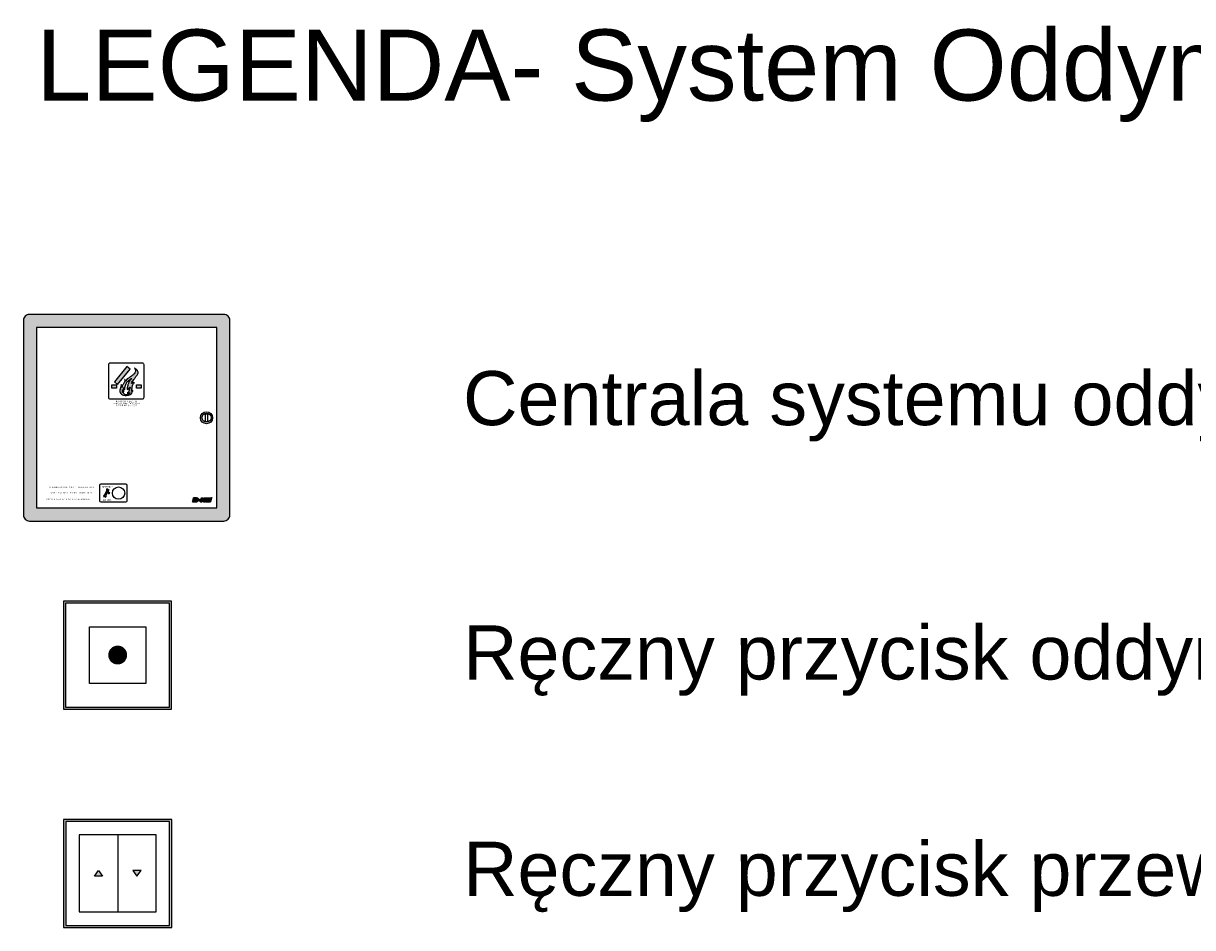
# Model space of a CAD drawing. Header units: millimetres. Extents: x 2709036 to 2756280, y 168165 to 192362.
# Tile 48 of 192: x 2714822 to 2715201, y 185043 to 185335. Entities that reach past the tile are written whole.
import ezdxf
from ezdxf.enums import TextEntityAlignment as Align

# ---------------------------------------------------------------- set-up
doc = ezdxf.new("R2010")
doc.units = ezdxf.units.MM
doc.header["$MEASUREMENT"] = 0
doc.layers.add('D+H Urządzenia', color=30, linetype='Continuous')
doc.layers.add('D+H_TABELKA', color=7, linetype='Continuous', lineweight=13)
doc.styles.add('Arial', font='arial.ttf')
doc.styles.get("Standard").update_dxf_attribs({"font": 'arial.ttf'})

# ---------------------------------------------------------------- blocks, each defined once
blk = doc.blocks.new('_rt45')
at = {"layer": 'D+H Urządzenia'}
h = blk.add_hatch(color=256, dxfattribs=at)
h.dxf.hatch_style = 1
h.paths.add_polyline_path([(25.34, 24.93), (12.84, 24.93), (0.34, 24.93), (-12.16, 24.93), (-24.66, 24.93), (-24.66, 12.43), (-24.66, -0.07), (-24.66, -12.57), (-24.66, -25.07), (-12.16, -25.07), (0.34, -25.07), (12.84, -25.07), (25.34, -25.07), (25.34, -12.57), (25.34, -0.07), (25.34, 12.43)])
h.paths.add_polyline_path([(-23.66, 23.93), (-12.16, 23.93), (0.34, 23.93), (12.84, 23.93), (24.34, 23.93), (24.34, 12.43), (24.34, -0.07), (24.34, -12.57), (24.34, -24.07), (12.84, -24.07), (0.34, -24.07), (-12.16, -24.07), (-23.66, -24.07), (-23.66, -12.57), (-23.66, -0.07), (-23.66, 12.43)], flags=16)
h.paths.add_polyline_path([(-12.7, 13.08), (13.49, 13.08), (13.49, -13.11), (-12.7, -13.11)], flags=0)
h.paths.add_polyline_path([(2.58, -0.02, -1), (-1.79, -0.02, -1)], flags=0)
for points in [[(-24.66, 24.93), (-24.66, 12.43), (-24.66, -0.07), (-24.66, -12.57), (-24.66, -25.07), (-12.16, -25.07), (0.34, -25.07), (12.84, -25.07), (25.34, -25.07), (25.34, -12.57), (25.34, -0.07), (25.34, 12.43), (25.34, 24.93), (12.84, 24.93), (0.34, 24.93), (-12.16, 24.93)], [(-23.66, 23.93), (-23.66, 12.43), (-23.66, -0.07), (-23.66, -12.57), (-23.66, -24.07), (-12.16, -24.07), (0.34, -24.07), (12.84, -24.07), (24.34, -24.07), (24.34, -12.57), (24.34, -0.07), (24.34, 12.43), (24.34, 23.93), (12.84, 23.93), (0.34, 23.93), (-12.16, 23.93)], [(-12.7, 13.08), (13.49, 13.08), (13.49, -13.11), (-12.7, -13.11)]]:
    blk.add_lwpolyline(points, close=True, dxfattribs=at)
at = {"layer": 'D+H Urządzenia', "const_width": 4.36}
blk.add_lwpolyline([(-1.79, -0.02, 1), (2.58, -0.02, 1)], format="xyb", close=True, dxfattribs=at)
blk = doc.blocks.new('_lt')
at = {"layer": 'D+H Urządzenia'}
h = blk.add_hatch(color=256, dxfattribs=at)
h.dxf.hatch_style = 1
h.paths.add_polyline_path([(25.02, 24.63), (12.52, 24.63), (0.02, 24.63), (-12.48, 24.63), (-24.98, 24.63), (-24.98, 12.13), (-24.98, -0.37), (-24.98, -12.87), (-24.98, -25.37), (-12.48, -25.37), (0.02, -25.37), (12.52, -25.37), (25.02, -25.37), (25.02, -12.87), (25.02, -0.37), (25.02, 12.13)])
h.paths.add_polyline_path([(-23.98, 23.63), (-12.48, 23.63), (0.02, 23.63), (12.52, 23.63), (24.02, 23.63), (24.02, 12.13), (24.02, -0.37), (24.02, -12.87), (24.02, -24.37), (12.52, -24.37), (0.02, -24.37), (-12.48, -24.37), (-23.98, -24.37), (-23.98, -12.87), (-23.98, -0.37), (-23.98, 12.13)], flags=16)
h.paths.add_polyline_path([(-13.02, 12.78), (13.17, 12.78), (13.17, -13.41), (-13.02, -13.41)], flags=0)
h.paths.add_polyline_path([(2.26, -0.31, -1), (-2.11, -0.31, -1)], flags=0)
h = blk.add_hatch(color=256, dxfattribs=at)
h.dxf.hatch_style = 1
h.paths.add_polyline_path([(-8.88, 1.09), (-10.77, -1.58), (-6.99, -1.58)])
h.paths.add_polyline_path([(10.81, 1.09), (7.03, 1.09), (8.92, -1.58)])
for p, q in [((17.82, 17.56), (-17.78, 17.56)), ((-17.78, 17.56), (-17.78, -18.04)), ((0.02, 17.56), (0.02, -18.04)), ((17.82, -18.04), (17.82, 17.56)), ((-10.77, -1.58), (-8.88, 1.09)), ((-8.88, 1.09), (-6.99, -1.58)), ((7.03, 1.09), (8.92, -1.58)), ((10.81, 1.09), (7.03, 1.09)), ((8.92, -1.58), (10.81, 1.09)), ((-6.99, -1.58), (-10.77, -1.58)), ((-17.78, -18.04), (17.82, -18.04))]:
    blk.add_line(p, q, dxfattribs=at)
for points in [[(-24.98, 24.63), (-24.98, 12.13), (-24.98, -0.37), (-24.98, -12.87), (-24.98, -25.37), (-12.48, -25.37), (0.02, -25.37), (12.52, -25.37), (25.02, -25.37), (25.02, -12.87), (25.02, -0.37), (25.02, 12.13), (25.02, 24.63), (12.52, 24.63), (0.02, 24.63), (-12.48, 24.63)], [(-23.98, 23.63), (-23.98, 12.13), (-23.98, -0.37), (-23.98, -12.87), (-23.98, -24.37), (-12.48, -24.37), (0.02, -24.37), (12.52, -24.37), (24.02, -24.37), (24.02, -12.87), (24.02, -0.37), (24.02, 12.13), (24.02, 23.63), (12.52, 23.63), (0.02, 23.63), (-12.48, 23.63)]]:
    blk.add_lwpolyline(points, close=True, dxfattribs=at)

msp = doc.modelspace()

# ---------------------------------------------------------------- hatches: boundary and pattern name
at = {"layer": 'D+H Urządzenia'}
h = msp.add_hatch(color=256, dxfattribs=at)
h.dxf.hatch_style = 1
h.paths.add_polyline_path([(2714889.26, 185239.04, 0.414214), (2714887.3, 185241), (2714824.38, 185241, 0.414214), (2714822.42, 185239.04), (2714822.42, 185176.12, 0.414214), (2714824.38, 185174.16), (2714887.3, 185174.16, 0.414214), (2714889.26, 185176.12)])
h.paths.add_polyline_path([(2714826.63, 185236.78), (2714885.04, 185236.78), (2714885.04, 185178.37), (2714826.63, 185178.37)], flags=16)
h.paths.add_polyline_path([(2714850.48, 185225.22), (2714860.97, 185225.22, -0.414214), (2714861.49, 185224.7), (2714861.49, 185214.21, -0.414214), (2714860.97, 185213.69), (2714850.48, 185213.69, -0.414214), (2714849.96, 185214.21), (2714849.96, 185224.7, -0.414214)], flags=0)
h.paths.add_polyline_path([(2714851, 185218.26), (2714852.55, 185218.26), (2714852.55, 185217.16), (2714851, 185217.16)], flags=0)
h.paths.add_polyline_path([(2714851.9, 185219.17), (2714855.96, 185224.13), (2714856.96, 185223.31), (2714852.9, 185218.35)], flags=0)
edge = h.paths.add_edge_path(flags=0)
edge.add_spline(control_points=[(2714855.77, 185215.03), (2714855.88, 185215.01), (2714855.33, 185215), (2714855.14, 185215.16), (2714854.86, 185215.47), (2714854.45, 185215.73), (2714854.52, 185216.14), (2714854.45, 185216.87), (2714854.57, 185216.4), (2714854.59, 185216.12), (2714854.83, 185216.08), (2714854.92, 185215.87), (2714854.98, 185216.1), (2714854.84, 185216.2), (2714854.88, 185216.45), (2714854.88, 185216.68), (2714854.91, 185216.95), (2714854.83, 185217.12), (2714854.75, 185217.47), (2714854.93, 185217.06), (2714855.08, 185216.93), (2714855.11, 185216.69), (2714855.32, 185216.68), (2714855.28, 185216.89), (2714855.24, 185217.12), (2714855.29, 185217.42), (2714855.34, 185217.85), (2714855.51, 185218.22), (2714855.71, 185218.61), (2714855.81, 185218.94), (2714856.03, 185219.17), (2714856.27, 185219.32), (2714856.41, 185219.54), (2714856.63, 185219.78), (2714856.94, 185219.86), (2714857.12, 185220.09), (2714857.29, 185220.22), (2714857.42, 185220.3), (2714857.63, 185220.3), (2714857.26, 185220.09), (2714857.16, 185219.89), (2714857, 185219.67), (2714856.79, 185219.49), (2714856.66, 185219.22), (2714856.54, 185218.95), (2714856.38, 185218.64), (2714856.22, 185218.33), (2714856.21, 185217.91), (2714856.08, 185217.54), (2714856.04, 185217.17), (2714856.04, 185216.89), (2714856.06, 185216.74), (2714856.11, 185216.6), (2714856.25, 185216.68), (2714856.32, 185216.81), (2714856.46, 185216.92), (2714856.5, 185217.09), (2714856.63, 185217.13), (2714856.71, 185217.23), (2714856.78, 185217.31), (2714856.84, 185217.39), (2714857.03, 185217.46), (2714856.85, 185217.24), (2714856.93, 185217.06), (2714856.77, 185216.88), (2714856.72, 185216.66), (2714856.67, 185216.41), (2714856.61, 185216.14), (2714856.43, 185215.99), (2714856.36, 185215.81), (2714856.23, 185215.73), (2714856.14, 185215.65), (2714855.94, 185215.64), (2714856.23, 185215.59), (2714856.36, 185215.6), (2714856.56, 185215.62), (2714856.77, 185215.64), (2714856.89, 185215.7), (2714857.01, 185215.81), (2714857, 185215.65), (2714856.81, 185215.64), (2714856.82, 185215.43), (2714856.62, 185215.34), (2714856.38, 185215.24), (2714856.14, 185215.09), (2714855.95, 185215.05), (2714855.87, 185215.03)], knot_values=[0, 0, 0, 0, 1.800162, 3.365266, 5.203077, 7.889107, 9.690416, 12.288294, 13.524282, 14.883426, 16.445036, 16.805398, 17.437394, 18.513683, 19.412948, 20.915057, 22.213996, 23.257253, 24.27626, 25.66469, 26.967807, 28.133325, 28.533361, 29.537537, 30.24408, 32.55089, 33.865139, 36.964574, 38.618785, 40.587244, 42.214471, 43.354359, 44.774983, 46.188683, 48.247554, 49.378515, 50.518403, 51.503231, 51.703248, 53.399689, 54.399199, 55.758662, 57.385889, 58.638124, 60.292335, 61.856589, 64.009166, 65.52123, 68.187507, 69.997126, 71.196146, 72.3133, 72.536765, 73.16922, 73.949898, 75.012462, 75.682857, 76.403831, 76.969311, 77.609327, 78.033438, 78.665893, 79.426955, 80.63014, 81.659082, 82.607077, 84.135588, 85.621134, 86.683699, 87.626567, 88.407372, 88.99038, 89.50031, 90.52017, 91.220233, 92.125843, 93.441228, 94.247347, 94.69452, 94.894356, 96.098143, 96.607646, 97.747535, 98.955761, 100.744452, 101.981429, 101.981429, 101.981429, 101.981429], degree=3, periodic=0)
edge.add_spline(control_points=[(2714855.87, 185215.03), (2714855.83, 185215.03), (2714855.73, 185215.07), (2714855.77, 185215.03), (2714855.77, 185215.03)], knot_values=[0, 0, 0, 0, 0.554295, 0.621672, 0.621672, 0.621672, 0.621672], degree=3, periodic=0)
h.paths.add_polyline_path([(2714859.03, 185218.26), (2714860.58, 185218.26), (2714860.58, 185217.16), (2714859.03, 185217.16)], flags=0)
h.paths.add_polyline_path([(2714847.47, 185186.09), (2714855.62, 185186.09, -0.414214), (2714856.01, 185185.69), (2714856.01, 185180.73, -0.414214), (2714855.62, 185180.33), (2714847.47, 185180.33, -0.414214), (2714847.07, 185180.73), (2714847.07, 185185.69, -0.414214)], flags=0)
h.paths.add_polyline_path([(2714849.62, 185184.62), (2714849.52, 185184.29, 0.370464), (2714849.9, 185184.17), (2714850, 185184.5, -0.48578), (2714849.91, 185183.88, 0.134724), (2714849.83, 185183.81), (2714849.14, 185182.6, 0.276123), (2714849.14, 185182.4, -0.513918), (2714848.89, 185181.8), (2714848.99, 185182.13, 0.370464), (2714848.61, 185182.25), (2714848.51, 185181.92, -0.48578), (2714848.61, 185182.54, 0.134724), (2714848.68, 185182.61), (2714849.38, 185183.82, 0.276123), (2714849.37, 185184.02, -0.513918)], flags=0)
h.paths.add_polyline_path([(2714855.22, 185183.21, -1), (2714851.24, 185183.21, -1)], flags=0)
h.paths.add_polyline_path([(2714849.93, 185183.51), (2714850.45, 185183.21), (2714849.93, 185182.91)], flags=0)
h.paths.add_polyline_path([(2714883.67, 185207.58, -1), (2714879.75, 185207.58, -1)], flags=0)
h.paths.add_polyline_path([(2714883.18, 185207.58, -1), (2714880.24, 185207.58, -1)], flags=0)
h.paths.add_polyline_path([(2714881.32, 185208.75), (2714882.1, 185208.75), (2714882.1, 185206.4), (2714881.32, 185206.4)], flags=0)
h.paths.add_polyline_path([(2714879.13, 185180.9), (2714879.13, 185180.9), (2714879.13, 185180.9)], flags=0)
h.paths.add_polyline_path([(2714878.01, 185181.29), (2714878.06, 185181.29), (2714878.15, 185181.29), (2714878.23, 185181.29), (2714878.32, 185181.28), (2714878.44, 185181.26), (2714878.52, 185181.21), (2714878.57, 185181.13), (2714878.58, 185181.03), (2714878.56, 185180.96), (2714878.55, 185180.91), (2714878.52, 185180.86), (2714878.5, 185180.83), (2714878.47, 185180.79), (2714878.4, 185180.74), (2714878.32, 185180.7), (2714878.25, 185180.68), (2714878.19, 185180.67), (2714878.13, 185180.66), (2714878.06, 185180.66), (2714878.02, 185180.66), (2714877.98, 185180.66), (2714877.93, 185180.66), (2714877.86, 185180.66), (2714877.82, 185180.66)], flags=0)
h.paths.add_polyline_path([(2714880.05, 185181.61), (2714880.65, 185181.61), (2714880.51, 185181.15), (2714880.85, 185181.15), (2714880.99, 185181.61), (2714881.59, 185181.61), (2714881.2, 185180.33), (2714880.6, 185180.33), (2714880.74, 185180.79), (2714880.4, 185180.79), (2714880.26, 185180.33), (2714879.66, 185180.33)], flags=0)
h.paths.add_polyline_path([(2714881.77, 185181.61), (2714883.21, 185181.61), (2714883.23, 185181.61), (2714883.29, 185181.63), (2714883.33, 185181.67), (2714883.38, 185181.71), (2714883.4, 185181.73), (2714883.37, 185181.65), (2714883.36, 185181.61), (2714883.33, 185181.54), (2714883.32, 185181.5), (2714883.3, 185181.42), (2714883.25, 185181.36), (2714883.23, 185181.33), (2714883.18, 185181.28), (2714883.09, 185181.26), (2714881.66, 185181.26)], flags=0)
h.paths.add_polyline_path([(2714881.63, 185181.15), (2714883.07, 185181.15), (2714883.1, 185181.15), (2714883.12, 185181.16), (2714883.15, 185181.17), (2714883.17, 185181.19), (2714883.19, 185181.21), (2714883.22, 185181.23), (2714883.24, 185181.25), (2714883.26, 185181.26), (2714883.25, 185181.23), (2714883.23, 185181.19), (2714883.22, 185181.15), (2714883.21, 185181.11), (2714883.2, 185181.08), (2714883.18, 185181.04), (2714883.17, 185181), (2714883.14, 185180.93), (2714883.07, 185180.84), (2714882.98, 185180.8), (2714881.52, 185180.8)], flags=0)
h.paths.add_polyline_path([(2714881.49, 185180.68), (2714882.93, 185180.68), (2714882.95, 185180.69), (2714882.98, 185180.7), (2714883, 185180.71), (2714883.05, 185180.75), (2714883.07, 185180.77), (2714883.1, 185180.78), (2714883.12, 185180.8), (2714883.1, 185180.77), (2714883.09, 185180.73), (2714883.08, 185180.69), (2714883.06, 185180.65), (2714883.05, 185180.62), (2714883.03, 185180.54), (2714882.97, 185180.43), (2714882.92, 185180.38), (2714882.86, 185180.34), (2714882.79, 185180.33), (2714881.38, 185180.33)], flags=0)
h.paths.add_polyline_path([(2714856.96, 185223.31), (2714855.96, 185224.13), (2714851.9, 185219.17), (2714852.9, 185218.35)], flags=0)
h.paths.add_polyline_path([(2714848.05, 185180.51), (2714851.09, 185180.51), (2714851.09, 185181.43), (2714848.05, 185181.43)], flags=8)
h.paths.add_polyline_path([(2714847.64, 185184.6), (2714851.6, 185184.6), (2714851.6, 185185.82), (2714847.64, 185185.82)], flags=8)
h.paths.add_polyline_path([(2714829.44, 185180.81), (2714844.14, 185180.81), (2714844.14, 185181.63), (2714829.44, 185181.63)], flags=8)
h.paths.add_polyline_path([(2714831.14, 185182.81), (2714844.91, 185182.81), (2714844.91, 185183.63), (2714831.14, 185183.63)], flags=8)
h.paths.add_polyline_path([(2714830.61, 185184.65), (2714845.47, 185184.65), (2714845.47, 185185.47), (2714830.61, 185185.47)], flags=8)
h.paths.add_polyline_path([(2714852.19, 185212.45), (2714859.34, 185212.45), (2714859.34, 185213.25), (2714852.19, 185213.25)], flags=8)
h.paths.add_polyline_path([(2714852.34, 185211.2), (2714859.23, 185211.2), (2714859.23, 185211.9), (2714852.34, 185211.9)], flags=8)
h.paths.add_polyline_path([(2714851.42, 185211.89), (2714860.13, 185211.89), (2714860.13, 185212.49), (2714851.42, 185212.49)], flags=8)
h = msp.add_hatch(color=256, dxfattribs=at)
h.dxf.hatch_style = 1
h.paths.add_polyline_path([(2714856.96, 185223.31), (2714855.96, 185224.13), (2714851.9, 185219.17), (2714852.9, 185218.35)])
h.paths.add_polyline_path([(2714852.55, 185218.26), (2714851, 185218.26), (2714851, 185217.16), (2714852.55, 185217.16)])
h.paths.add_polyline_path([(2714860.58, 185218.26), (2714859.03, 185218.26), (2714859.03, 185217.16), (2714860.58, 185217.16)])
h = msp.add_hatch(color=1, dxfattribs=at)
h.dxf.hatch_style = 1
edge = h.paths.add_edge_path()
edge.add_spline(control_points=[(2714854.12, 185218.36), (2714854.13, 185218.18), (2714854.15, 185217.89), (2714854.36, 185217.14), (2714854.39, 185217.99), (2714854.69, 185218.32), (2714854.97, 185218.74), (2714855.14, 185219.21), (2714855.33, 185219.56), (2714855.11, 185220.27), (2714855.43, 185219.75), (2714855.52, 185219.13), (2714855.88, 185220.21), (2714856.71, 185220.48), (2714857.55, 185221.18), (2714858.25, 185221.73), (2714858.64, 185222.24), (2714858.71, 185222.72), (2714858.66, 185223.17), (2714858.38, 185223.42), (2714858.37, 185223.72), (2714858.86, 185223.31), (2714859.11, 185223.18), (2714859.32, 185222.82), (2714859.54, 185222.54), (2714859.56, 185221.99), (2714859.28, 185221.42), (2714858.81, 185220.82), (2714858.45, 185220.21), (2714857.91, 185219.63), (2714857.66, 185219.26), (2714857.23, 185218.51), (2714857.79, 185219.02), (2714858.04, 185218.99), (2714858.45, 185218.87), (2714857.98, 185218.81), (2714857.95, 185218.44), (2714857.73, 185218.1), (2714857.66, 185217.55), (2714857.52, 185216.95), (2714857.51, 185216.49), (2714857.18, 185216.08), (2714857.52, 185216.18), (2714857.63, 185216.34), (2714857.76, 185216.42), (2714857.97, 185216.43), (2714857.75, 185216.1), (2714857.61, 185215.84), (2714857.42, 185215.39), (2714857.06, 185214.96), (2714856.46, 185214.9), (2714855.72, 185214.78), (2714854.92, 185214.82), (2714854.17, 185215.12), (2714853.7, 185215.71), (2714853.66, 185216.45), (2714853.76, 185217.09), (2714853.98, 185217.56), (2714854.03, 185217.98), (2714854.12, 185218.23), (2714854.12, 185218.36)], knot_values=[0, 0, 0, 0, 3.222316, 5.118306, 7.784583, 10.424976, 13.03121, 15.314398, 17.786374, 20.004959, 21.753236, 23.998881, 26.998777, 32.198422, 38.497814, 43.030737, 46.13549, 47.860396, 50.407914, 52.777095, 52.877014, 54.846668, 57.688425, 59.129871, 60.878148, 63.085434, 67.075179, 70.37499, 74.755627, 78.019151, 81.761492, 83.862505, 86.109347, 88.311812, 89.166194, 90.466137, 92.300795, 94.583983, 96.524122, 100.68016, 103.590027, 104.707351, 105.944328, 106.651178, 107.992696, 108.192714, 109.456708, 111.291365, 114.196408, 116.388719, 119.590388, 122.815536, 128.131059, 131.532314, 134.951217, 138.979112, 142.428923, 144.862333, 146.802472, 148.840486, 148.840486, 148.840486, 148.840486], degree=3, periodic=0)
edge = h.paths.add_edge_path(flags=16)
edge.add_spline(control_points=[(2714855.77, 185215.03), (2714855.88, 185215.01), (2714855.33, 185215), (2714855.14, 185215.16), (2714854.86, 185215.47), (2714854.45, 185215.73), (2714854.52, 185216.14), (2714854.45, 185216.87), (2714854.57, 185216.4), (2714854.59, 185216.12), (2714854.83, 185216.08), (2714854.92, 185215.87), (2714854.98, 185216.1), (2714854.84, 185216.2), (2714854.88, 185216.45), (2714854.88, 185216.68), (2714854.91, 185216.95), (2714854.83, 185217.12), (2714854.75, 185217.47), (2714854.93, 185217.06), (2714855.08, 185216.93), (2714855.11, 185216.69), (2714855.32, 185216.68), (2714855.28, 185216.89), (2714855.24, 185217.12), (2714855.29, 185217.42), (2714855.34, 185217.85), (2714855.51, 185218.22), (2714855.71, 185218.61), (2714855.81, 185218.94), (2714856.03, 185219.17), (2714856.27, 185219.32), (2714856.41, 185219.54), (2714856.63, 185219.78), (2714856.94, 185219.86), (2714857.12, 185220.09), (2714857.29, 185220.22), (2714857.42, 185220.3), (2714857.63, 185220.3), (2714857.26, 185220.09), (2714857.16, 185219.89), (2714857, 185219.67), (2714856.79, 185219.49), (2714856.66, 185219.22), (2714856.54, 185218.95), (2714856.38, 185218.64), (2714856.22, 185218.33), (2714856.21, 185217.91), (2714856.08, 185217.54), (2714856.04, 185217.17), (2714856.04, 185216.89), (2714856.06, 185216.74), (2714856.11, 185216.6), (2714856.25, 185216.68), (2714856.32, 185216.81), (2714856.46, 185216.92), (2714856.5, 185217.09), (2714856.63, 185217.13), (2714856.71, 185217.23), (2714856.78, 185217.31), (2714856.84, 185217.39), (2714857.03, 185217.46), (2714856.85, 185217.24), (2714856.93, 185217.06), (2714856.77, 185216.88), (2714856.72, 185216.66), (2714856.67, 185216.41), (2714856.61, 185216.14), (2714856.43, 185215.99), (2714856.36, 185215.81), (2714856.23, 185215.73), (2714856.14, 185215.65), (2714855.94, 185215.64), (2714856.23, 185215.59), (2714856.36, 185215.6), (2714856.56, 185215.62), (2714856.77, 185215.64), (2714856.89, 185215.7), (2714857.01, 185215.81), (2714857, 185215.65), (2714856.81, 185215.64), (2714856.82, 185215.43), (2714856.62, 185215.34), (2714856.38, 185215.24), (2714856.14, 185215.09), (2714855.95, 185215.05), (2714855.87, 185215.03)], knot_values=[0, 0, 0, 0, 1.800162, 3.365266, 5.203077, 7.889107, 9.690416, 12.288294, 13.524282, 14.883426, 16.445036, 16.805398, 17.437394, 18.513683, 19.412948, 20.915057, 22.213996, 23.257253, 24.27626, 25.66469, 26.967807, 28.133325, 28.533361, 29.537537, 30.24408, 32.55089, 33.865139, 36.964574, 38.618785, 40.587244, 42.214471, 43.354359, 44.774983, 46.188683, 48.247554, 49.378515, 50.518403, 51.503231, 51.703248, 53.399689, 54.399199, 55.758662, 57.385889, 58.638124, 60.292335, 61.856589, 64.009166, 65.52123, 68.187507, 69.997126, 71.196146, 72.3133, 72.536765, 73.16922, 73.949898, 75.012462, 75.682857, 76.403831, 76.969311, 77.609327, 78.033438, 78.665893, 79.426955, 80.63014, 81.659082, 82.607077, 84.135588, 85.621134, 86.683699, 87.626567, 88.407372, 88.99038, 89.50031, 90.52017, 91.220233, 92.125843, 93.441228, 94.247347, 94.69452, 94.894356, 96.098143, 96.607646, 97.747535, 98.955761, 100.744452, 101.981429, 101.981429, 101.981429, 101.981429], degree=3, periodic=0)
edge.add_spline(control_points=[(2714855.87, 185215.03), (2714855.83, 185215.03), (2714855.73, 185215.07), (2714855.77, 185215.03), (2714855.77, 185215.03)], knot_values=[0, 0, 0, 0, 0.554295, 0.621672, 0.621672, 0.621672, 0.621672], degree=3, periodic=0)
msp.add_hatch(color=256, dxfattribs=at).paths.add_polyline_path([(2714849.93, 185182.91), (2714850.45, 185183.21), (2714849.93, 185183.51)])
at = {"layer": 'D+H Urządzenia', "linetype": 'Continuous'}
h = msp.add_hatch(dxfattribs=at)
h.set_pattern_fill('ANSI31', color=1, scale=0.002173, style=0)
h.set_pattern_definition([(45, (2714848.778077, 185156.7107824), (-0.0048793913, 0.0048793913), [])])
h.paths.add_polyline_path([(2714879.66, 185180.33), (2714880.26, 185180.33), (2714880.4, 185180.79), (2714880.74, 185180.79), (2714880.6, 185180.33), (2714881.2, 185180.33), (2714881.59, 185181.61), (2714880.99, 185181.61), (2714880.85, 185181.15), (2714880.51, 185181.15), (2714880.65, 185181.61), (2714880.05, 185181.61)])
h.paths.add_polyline_path([(2714879.79, 185180.9), (2714879.84, 185181.06), (2714879.62, 185181.06), (2714879.68, 185181.27), (2714879.51, 185181.27), (2714879.45, 185181.06), (2714879.22, 185181.06), (2714879.17, 185180.9), (2714879.4, 185180.9), (2714879.33, 185180.68), (2714879.5, 185180.68), (2714879.57, 185180.9)])
h.paths.add_polyline_path([(2714879.15, 185181.02), (2714879.16, 185181.08), (2714879.16, 185181.14), (2714879.15, 185181.2), (2714879.13, 185181.26), (2714879.11, 185181.3), (2714879.08, 185181.35), (2714879.05, 185181.39), (2714879.01, 185181.42), (2714878.97, 185181.45), (2714878.93, 185181.48), (2714878.88, 185181.51), (2714878.84, 185181.53), (2714878.79, 185181.55), (2714878.74, 185181.57), (2714878.69, 185181.58), (2714878.64, 185181.59), (2714878.59, 185181.6), (2714878.53, 185181.6), (2714878.48, 185181.61), (2714878.43, 185181.61), (2714878.4, 185181.61), (2714877.52, 185181.61), (2714877.13, 185180.33), (2714878.07, 185180.33), (2714878.11, 185180.33), (2714878.16, 185180.34), (2714878.21, 185180.34), (2714878.25, 185180.34), (2714878.3, 185180.35), (2714878.34, 185180.36), (2714878.39, 185180.36), (2714878.43, 185180.37), (2714878.48, 185180.38), (2714878.52, 185180.39), (2714878.56, 185180.4), (2714878.6, 185180.42), (2714878.65, 185180.43), (2714878.69, 185180.45), (2714878.73, 185180.47), (2714878.78, 185180.49), (2714878.83, 185180.52), (2714878.87, 185180.55), (2714878.91, 185180.58), (2714878.95, 185180.62), (2714878.99, 185180.65), (2714879.03, 185180.7), (2714879.05, 185180.74), (2714879.08, 185180.79), (2714879.11, 185180.85), (2714879.13, 185180.9), (2714879.15, 185180.96)])
h.paths.add_polyline_path([(2714881.49, 185180.68), (2714881.38, 185180.33), (2714882.79, 185180.33), (2714882.83, 185180.34), (2714882.87, 185180.35), (2714882.9, 185180.37), (2714882.93, 185180.39), (2714882.95, 185180.41), (2714882.97, 185180.44), (2714882.99, 185180.47), (2714883.01, 185180.51), (2714883.02, 185180.54), (2714883.04, 185180.58), (2714883.05, 185180.62), (2714883.06, 185180.65), (2714883.08, 185180.69), (2714883.09, 185180.73), (2714883.1, 185180.77), (2714883.12, 185180.8), (2714883.1, 185180.78), (2714883.07, 185180.77), (2714883.05, 185180.75), (2714883.03, 185180.73), (2714883, 185180.71), (2714882.98, 185180.7), (2714882.95, 185180.69), (2714882.93, 185180.68)])
h.paths.add_polyline_path([(2714881.52, 185180.8), (2714882.94, 185180.8), (2714882.98, 185180.8), (2714883.01, 185180.81), (2714883.04, 185180.83), (2714883.07, 185180.85), (2714883.1, 185180.87), (2714883.12, 185180.9), (2714883.13, 185180.93), (2714883.15, 185180.97), (2714883.17, 185181), (2714883.18, 185181.04), (2714883.2, 185181.08), (2714883.21, 185181.11), (2714883.22, 185181.15), (2714883.23, 185181.19), (2714883.25, 185181.23), (2714883.26, 185181.26), (2714883.24, 185181.25), (2714883.22, 185181.23), (2714883.19, 185181.21), (2714883.17, 185181.19), (2714883.15, 185181.17), (2714883.12, 185181.16), (2714883.1, 185181.15), (2714883.07, 185181.15), (2714881.63, 185181.15)])
h.paths.add_polyline_path([(2714881.66, 185181.26), (2714883.08, 185181.26), (2714883.11, 185181.26), (2714883.15, 185181.27), (2714883.18, 185181.29), (2714883.21, 185181.31), (2714883.23, 185181.33), (2714883.25, 185181.36), (2714883.27, 185181.39), (2714883.29, 185181.43), (2714883.31, 185181.46), (2714883.32, 185181.5), (2714883.33, 185181.54), (2714883.35, 185181.58), (2714883.36, 185181.61), (2714883.37, 185181.65), (2714883.39, 185181.69), (2714883.4, 185181.72), (2714883.38, 185181.71), (2714883.36, 185181.69), (2714883.33, 185181.67), (2714883.31, 185181.65), (2714883.29, 185181.63), (2714883.26, 185181.62), (2714883.23, 185181.61), (2714883.21, 185181.61), (2714881.77, 185181.61)])
h.paths.add_polyline_path([(2714878.57, 185181.03), (2714878.57, 185180.99), (2714878.56, 185180.96), (2714878.55, 185180.93), (2714878.53, 185180.89), (2714878.52, 185180.86), (2714878.5, 185180.83), (2714878.48, 185180.8), (2714878.45, 185180.78), (2714878.42, 185180.75), (2714878.38, 185180.73), (2714878.35, 185180.71), (2714878.31, 185180.7), (2714878.27, 185180.68), (2714878.23, 185180.68), (2714878.19, 185180.67), (2714878.15, 185180.66), (2714878.11, 185180.66), (2714878.06, 185180.66), (2714878.02, 185180.66), (2714877.98, 185180.66), (2714877.93, 185180.66), (2714877.9, 185180.66), (2714877.86, 185180.66), (2714877.82, 185180.66), (2714878.01, 185181.29), (2714878.06, 185181.29), (2714878.12, 185181.29), (2714878.18, 185181.29), (2714878.23, 185181.29), (2714878.29, 185181.28), (2714878.34, 185181.28), (2714878.4, 185181.27), (2714878.45, 185181.25), (2714878.48, 185181.23), (2714878.51, 185181.21), (2714878.53, 185181.18), (2714878.55, 185181.15), (2714878.56, 185181.13), (2714878.57, 185181.09), (2714878.57, 185181.06)], flags=16)

# ---------------------------------------------------------------- linework, layer by layer
at = {"layer": 'D+H Urządzenia'}
for p, q in [((2714847.07, 185185.69), (2714847.07, 185180.73)), ((2714855.62, 185186.09), (2714847.47, 185186.09)), ((2714849.38, 185183.82), (2714848.68, 185182.61)), ((2714849.83, 185183.81), (2714849.14, 185182.6)), ((2714849.52, 185184.29), (2714849.62, 185184.62)), ((2714849.9, 185184.17), (2714850, 185184.5)), ((2714849.93, 185183.51), (2714849.93, 185183.51)), ((2714856.01, 185180.73), (2714856.01, 185185.69)), ((2714847.47, 185180.33), (2714855.62, 185180.33)), ((2714848.61, 185182.25), (2714848.51, 185181.92)), ((2714848.99, 185182.13), (2714848.89, 185181.8))]:
    msp.add_line(p, q, dxfattribs=at)
for points in [[(2714824.38, 185174.16), (2714887.3, 185174.16, 0.414214), (2714889.26, 185176.12), (2714889.26, 185239.04, 0.414214), (2714887.3, 185241), (2714824.38, 185241, 0.414214), (2714822.42, 185239.04), (2714822.42, 185176.12, 0.414214)], [(2714849.96, 185214.21, 0.414214), (2714850.48, 185213.69), (2714860.97, 185213.69, 0.414214), (2714861.49, 185214.21), (2714861.49, 185224.7, 0.414214), (2714860.97, 185225.22), (2714850.48, 185225.22, 0.414214), (2714849.96, 185224.7)]]:
    msp.add_lwpolyline(points, format="xyb", close=True, dxfattribs=at)
for points in [[(2714826.63, 185178.37), (2714885.04, 185178.37), (2714885.04, 185236.78), (2714826.63, 185236.78)], [(2714851.9, 185219.17), (2714852.9, 185218.35), (2714856.96, 185223.31), (2714855.96, 185224.13)], [(2714852.55, 185217.16), (2714851, 185217.16), (2714851, 185218.26), (2714852.55, 185218.26)], [(2714860.58, 185217.16), (2714859.03, 185217.16), (2714859.03, 185218.26), (2714860.58, 185218.26)], [(2714881.32, 185206.4), (2714882.1, 185206.4), (2714882.1, 185208.75), (2714881.32, 185208.75)], [(2714849.93, 185182.91), (2714850.45, 185183.21), (2714849.93, 185183.51)]]:
    msp.add_lwpolyline(points, close=True, dxfattribs=at)
at = {"layer": 'D+H Urządzenia', "color": 1}
for points in [[(2714877.13, 185180.33), (2714878.07, 185180.33), (2714878.11, 185180.33), (2714878.16, 185180.34), (2714878.21, 185180.34), (2714878.25, 185180.34), (2714878.3, 185180.35), (2714878.34, 185180.36), (2714878.39, 185180.36), (2714878.43, 185180.37), (2714878.48, 185180.38), (2714878.52, 185180.39), (2714878.56, 185180.4), (2714878.6, 185180.42), (2714878.65, 185180.43), (2714878.69, 185180.45), (2714878.73, 185180.47), (2714878.78, 185180.49), (2714878.83, 185180.52), (2714878.87, 185180.55), (2714878.91, 185180.58), (2714878.95, 185180.62), (2714878.99, 185180.65), (2714879.03, 185180.7), (2714879.05, 185180.74), (2714879.08, 185180.79), (2714879.11, 185180.85), (2714879.13, 185180.9), (2714879.15, 185180.96), (2714879.15, 185181.02), (2714879.16, 185181.08), (2714879.16, 185181.14), (2714879.15, 185181.2), (2714879.13, 185181.26), (2714879.11, 185181.3), (2714879.08, 185181.35), (2714879.05, 185181.39), (2714879.01, 185181.42), (2714878.97, 185181.45), (2714878.93, 185181.48), (2714878.88, 185181.51), (2714878.84, 185181.53), (2714878.79, 185181.55), (2714878.74, 185181.57), (2714878.69, 185181.58), (2714878.64, 185181.59), (2714878.59, 185181.6), (2714878.53, 185181.6), (2714878.48, 185181.61), (2714878.43, 185181.61), (2714878.4, 185181.61), (2714877.52, 185181.61), (2714877.13, 185180.33), (2714877.13, 185180.33)], [(2714878.01, 185181.29), (2714878.06, 185181.29), (2714878.12, 185181.29), (2714878.18, 185181.29), (2714878.23, 185181.29), (2714878.29, 185181.28), (2714878.34, 185181.28), (2714878.4, 185181.27), (2714878.45, 185181.25), (2714878.48, 185181.23), (2714878.51, 185181.21), (2714878.53, 185181.18), (2714878.55, 185181.15), (2714878.56, 185181.13), (2714878.57, 185181.09), (2714878.57, 185181.06), (2714878.57, 185181.03), (2714878.57, 185180.99), (2714878.56, 185180.96), (2714878.55, 185180.93), (2714878.53, 185180.89), (2714878.52, 185180.86), (2714878.5, 185180.83), (2714878.48, 185180.8), (2714878.45, 185180.78), (2714878.42, 185180.75), (2714878.38, 185180.73), (2714878.35, 185180.71), (2714878.31, 185180.7), (2714878.27, 185180.68), (2714878.23, 185180.68), (2714878.19, 185180.67), (2714878.15, 185180.66), (2714878.11, 185180.66), (2714878.06, 185180.66), (2714878.02, 185180.66), (2714877.98, 185180.66), (2714877.93, 185180.66), (2714877.9, 185180.66), (2714877.86, 185180.66), (2714877.82, 185180.66), (2714878.01, 185181.29), (2714878.01, 185181.29)], [(2714879.57, 185180.9), (2714879.5, 185180.68), (2714879.33, 185180.68), (2714879.4, 185180.9), (2714879.17, 185180.9), (2714879.22, 185181.06), (2714879.45, 185181.06), (2714879.51, 185181.27), (2714879.68, 185181.27), (2714879.62, 185181.06), (2714879.84, 185181.06), (2714879.79, 185180.9), (2714879.57, 185180.9), (2714879.57, 185180.9)], [(2714880.05, 185181.61), (2714880.65, 185181.61), (2714880.51, 185181.15), (2714880.85, 185181.15), (2714880.99, 185181.61), (2714881.59, 185181.61), (2714881.2, 185180.33), (2714880.6, 185180.33), (2714880.74, 185180.79), (2714880.4, 185180.79), (2714880.26, 185180.33), (2714879.66, 185180.33), (2714880.05, 185181.61), (2714880.05, 185181.61)], [(2714881.38, 185180.33), (2714881.49, 185180.68), (2714882.93, 185180.68), (2714882.95, 185180.69), (2714882.98, 185180.7), (2714883, 185180.71), (2714883.03, 185180.73), (2714883.05, 185180.75), (2714883.07, 185180.77), (2714883.1, 185180.78), (2714883.12, 185180.8), (2714883.1, 185180.77), (2714883.09, 185180.73), (2714883.08, 185180.69), (2714883.06, 185180.65), (2714883.05, 185180.62), (2714883.04, 185180.58), (2714883.02, 185180.54), (2714883.01, 185180.51), (2714882.99, 185180.47), (2714882.97, 185180.44), (2714882.95, 185180.41), (2714882.93, 185180.39), (2714882.9, 185180.37), (2714882.87, 185180.35), (2714882.83, 185180.34), (2714882.79, 185180.33), (2714881.38, 185180.33), (2714881.38, 185180.33)], [(2714881.52, 185180.8), (2714881.63, 185181.15), (2714883.07, 185181.15), (2714883.1, 185181.15), (2714883.12, 185181.16), (2714883.15, 185181.17), (2714883.17, 185181.19), (2714883.19, 185181.21), (2714883.22, 185181.23), (2714883.24, 185181.25), (2714883.26, 185181.26), (2714883.25, 185181.23), (2714883.23, 185181.19), (2714883.22, 185181.15), (2714883.21, 185181.11), (2714883.2, 185181.08), (2714883.18, 185181.04), (2714883.17, 185181), (2714883.15, 185180.97), (2714883.13, 185180.93), (2714883.12, 185180.9), (2714883.1, 185180.87), (2714883.07, 185180.85), (2714883.04, 185180.83), (2714883.01, 185180.81), (2714882.98, 185180.8), (2714882.94, 185180.8), (2714881.52, 185180.8), (2714881.52, 185180.8)], [(2714881.66, 185181.26), (2714881.77, 185181.61), (2714883.21, 185181.61), (2714883.23, 185181.61), (2714883.26, 185181.62), (2714883.29, 185181.63), (2714883.31, 185181.65), (2714883.33, 185181.67), (2714883.36, 185181.69), (2714883.38, 185181.71), (2714883.4, 185181.72), (2714883.39, 185181.69), (2714883.37, 185181.65), (2714883.36, 185181.61), (2714883.35, 185181.58), (2714883.33, 185181.54), (2714883.32, 185181.5), (2714883.31, 185181.46), (2714883.29, 185181.43), (2714883.27, 185181.39), (2714883.25, 185181.36), (2714883.23, 185181.33), (2714883.21, 185181.31), (2714883.18, 185181.29), (2714883.15, 185181.27), (2714883.11, 185181.26), (2714883.08, 185181.26), (2714881.66, 185181.26), (2714881.66, 185181.26)]]:
    msp.add_lwpolyline(points, dxfattribs=at)
at = {"layer": 'D+H Urządzenia'}
for centre, radius in [((2714881.71, 185207.58), 1.96), ((2714881.71, 185207.58), 1.47), ((2714853.23, 185183.21), 1.99)]:
    msp.add_circle(centre, radius, dxfattribs=at)
for centre, radius, start, end in [((2714847.47, 185185.69), 0.397, 90, 180), ((2714848.8, 185182.19), 0.397, 119.3082, 222.9465), ((2714848.51, 185182.71), 0.199, 299.3082, 330), ((2714848.8, 185182.19), 0.397, 282.9465, 31.7443), ((2714849.31, 185182.5), 0.199, 150, 211.7443), ((2714849.71, 185184.23), 0.397, 102.9465, 211.7443), ((2714849.21, 185183.92), 0.199, 330, 31.7443), ((2714849.78, 185184.45), 0.305, 212.2908, 293.6022), ((2714850, 185183.71), 0.199, 119.3082, 150), ((2714849.71, 185184.23), 0.397, 299.3082, 42.9465), ((2714855.62, 185185.69), 0.397, 0, 90), ((2714847.47, 185180.73), 0.397, 180, 270), ((2714848.73, 185181.97), 0.305, 32.2908, 113.6022), ((2714855.62, 185180.73), 0.397, 270, 0)]:
    msp.add_arc(centre, radius, start, end, dxfattribs=at)
at = {"layer": 'D+H Urządzenia', "end_tangent": (0, 1)}
msp.add_spline([(2714854.12, 185218.36), (2714854.2, 185217.73), (2714854.32, 185217.38), (2714854.44, 185217.89), (2714854.69, 185218.34), (2714854.97, 185218.77), (2714855.14, 185219.18), (2714855.26, 185219.65), (2714855.2, 185220.08), (2714855.38, 185219.79), (2714855.53, 185219.38), (2714855.83, 185219.89), (2714856.63, 185220.52), (2714857.63, 185221.24), (2714858.3, 185221.83), (2714858.63, 185222.34), (2714858.69, 185222.67), (2714858.59, 185223.16), (2714858.38, 185223.57), (2714858.38, 185223.59), (2714858.73, 185223.43), (2714859.16, 185223.08), (2714859.32, 185222.85), (2714859.49, 185222.55), (2714859.53, 185222.12), (2714859.24, 185221.4), (2714858.87, 185220.87), (2714858.38, 185220.16), (2714857.96, 185219.67), (2714857.55, 185219.07), (2714857.38, 185218.69), (2714857.75, 185218.93), (2714858.18, 185218.95), (2714858.34, 185218.89), (2714858.1, 185218.79), (2714857.93, 185218.48), (2714857.75, 185218.07), (2714857.67, 185217.7), (2714857.53, 185216.89), (2714857.38, 185216.34), (2714857.28, 185216.15), (2714857.51, 185216.21), (2714857.61, 185216.3), (2714857.85, 185216.42), (2714857.89, 185216.42), (2714857.81, 185216.19), (2714857.63, 185215.87), (2714857.38, 185215.36), (2714857.08, 185215.05), (2714856.48, 185214.89), (2714855.85, 185214.82), (2714854.81, 185214.89), (2714854.2, 185215.17), (2714853.79, 185215.7), (2714853.69, 185216.48), (2714853.81, 185217.15), (2714853.97, 185217.6), (2714854.04, 185217.97), (2714854.12, 185218.36)], degree=3, dxfattribs=at)
at = {"layer": 'D+H Urządzenia', "start_tangent": (0.973832, -0.227232, -0.004036)}
msp.add_spline([(2714855.77, 185215.03), (2714855.42, 185215.03), (2714855.14, 185215.17), (2714854.89, 185215.42), (2714854.51, 185215.8), (2714854.5, 185216.15), (2714854.5, 185216.66), (2714854.55, 185216.42), (2714854.63, 185216.17), (2714854.87, 185215.97), (2714854.91, 185215.91), (2714854.95, 185216.03), (2714854.87, 185216.23), (2714854.87, 185216.4), (2714854.89, 185216.7), (2714854.89, 185216.95), (2714854.83, 185217.15), (2714854.79, 185217.34), (2714854.93, 185217.11), (2714855.06, 185216.89), (2714855.18, 185216.7), (2714855.26, 185216.7), (2714855.28, 185216.89), (2714855.26, 185217.03), (2714855.3, 185217.48), (2714855.34, 185217.73), (2714855.55, 185218.3), (2714855.69, 185218.6), (2714855.85, 185218.95), (2714856.06, 185219.18), (2714856.24, 185219.32), (2714856.42, 185219.54), (2714856.61, 185219.73), (2714856.97, 185219.93), (2714857.12, 185220.08), (2714857.3, 185220.22), (2714857.47, 185220.3), (2714857.51, 185220.3), (2714857.28, 185220.06), (2714857.16, 185219.91), (2714857, 185219.69), (2714856.79, 185219.46), (2714856.67, 185219.24), (2714856.53, 185218.95), (2714856.4, 185218.67), (2714856.24, 185218.28), (2714856.2, 185217.99), (2714856.08, 185217.48), (2714856.04, 185217.13), (2714856.04, 185216.89), (2714856.08, 185216.68), (2714856.1, 185216.64), (2714856.22, 185216.68), (2714856.32, 185216.79), (2714856.46, 185216.95), (2714856.51, 185217.07), (2714856.63, 185217.15), (2714856.71, 185217.23), (2714856.79, 185217.32), (2714856.85, 185217.38), (2714856.97, 185217.42), (2714856.91, 185217.28), (2714856.89, 185217.05), (2714856.79, 185216.87), (2714856.73, 185216.7), (2714856.67, 185216.4), (2714856.57, 185216.13), (2714856.44, 185215.97), (2714856.34, 185215.82), (2714856.22, 185215.72), (2714856.12, 185215.66), (2714856.02, 185215.64), (2714856.22, 185215.6), (2714856.36, 185215.6), (2714856.53, 185215.62), (2714856.79, 185215.66), (2714856.93, 185215.74), (2714857, 185215.78), (2714857, 185215.74), (2714856.83, 185215.58), (2714856.81, 185215.48), (2714856.63, 185215.35), (2714856.42, 185215.25), (2714856.1, 185215.09), (2714855.87, 185215.03)], degree=3, dxfattribs=at)
at = {"layer": 'D+H Urządzenia'}
msp.add_open_spline([(2714855.87, 185215.03), (2714855.83, 185215.03), (2714855.73, 185215.07), (2714855.77, 185215.03), (2714855.77, 185215.03)], degree=3, knots=[0, 0, 0, 0, 0.5542954, 0.621672, 0.621672, 0.621672, 0.621672], dxfattribs=at)

# ---------------------------------------------------------------- block references
at = {"xscale": 0.7000000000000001, "yscale": 0.7000000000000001, "zscale": 0.7000000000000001}
for name, p in [('_rt45', (2714852.67, 185130.8)), ('_lt', (2714852.93, 185060.35))]:
    msp.add_blockref(name, p, dxfattribs=at)

# ---------------------------------------------------------------- texts
at = {"layer": 'D+H Urządzenia'}
for s, height, p in [('R A U C H A B Z U G', 0.5181, (2714855.77, 185212.85)), ('D E S E N F U M A G E', 0.4534, (2714855.79, 185211.55))]:
    msp.add_text(s, height=height, dxfattribs=at).set_placement(p, align=Align.MIDDLE_CENTER)
at = {"layer": 'D+H Urządzenia', "width": 1.5}
msp.add_text('SMOKE VENTILATION', height=0.3886, dxfattribs=at).set_placement((2714855.78, 185212.19), align=Align.MIDDLE_CENTER)
at = {"layer": 'D+H Urządzenia'}
msp.add_text('12 MO.', height=0.596, dxfattribs=at).set_placement((2714848.21, 185180.67))
at = {"layer": 'D+H Urządzenia', "attachment_point": 5}
for s, insert, char_height in [('SICHERHEITSANLAGE   SCHÜTZT   MENSCHENLEBEN!', (2714838.03, 185185.1), 0.3974), ('SAFETY- EQUIPMENT   PROTECT   HUMAN   LIFES!', (2714838.01, 185183.21), 0.3974), ('SERVICE', (2714849.62, 185185.22), 0.596)]:
    msp.add_mtext(s, dxfattribs=dict(at, insert=insert, char_height=char_height))
at = {"layer": 'D+H Urządzenia', "insert": (2714829.58, 185181.22), "char_height": 0.3974, "width": 16.8915, "attachment_point": 4}
msp.add_mtext('DISPOSITIF DE SECURITE PROTEGE VIES HUMAINES!', dxfattribs=at)
at = {"layer": 'D+H_TABELKA', "style": 'Arial'}
for s, width, heights, insert, char_height, attachment_point in [('\\pxqc;LEGENDA- System Oddymiania', 1204.5661, [0], (2714454.6, 185333.2), 23, 1), (' Centrala systemu oddymiania {\\fCalibri|b0|i0|c238|p0;\\H0.916667x;AFG-2004/8A  1L1G }', 994.5661, [1423.2], (2714957.94, 185211.28), 17.5, 4), (' Ręczny przycisk oddymiania z akustyczną sygnalizacją zadziałania  {\\fCalibri|b0|i0|c238|p0;\\H0.916667x;RPO-02  }', 994.5661, [830.09], (2714957.94, 185128.97), 17.5, 4), (' Ręczny przycisk przewietrzania \\fCalibri|b0|i0|c238|p0;\\H0.916667x;PP-22 ', 994.5661, [841.43], (2714957.94, 185058.97), 17.5, 4)]:
    msp.add_mtext_dynamic_manual_height_columns(s, width=width, gutter_width=12.5, heights=heights, dxfattribs=dict(at, insert=insert, char_height=char_height, attachment_point=attachment_point))

doc.saveas('drawing.dxf')
